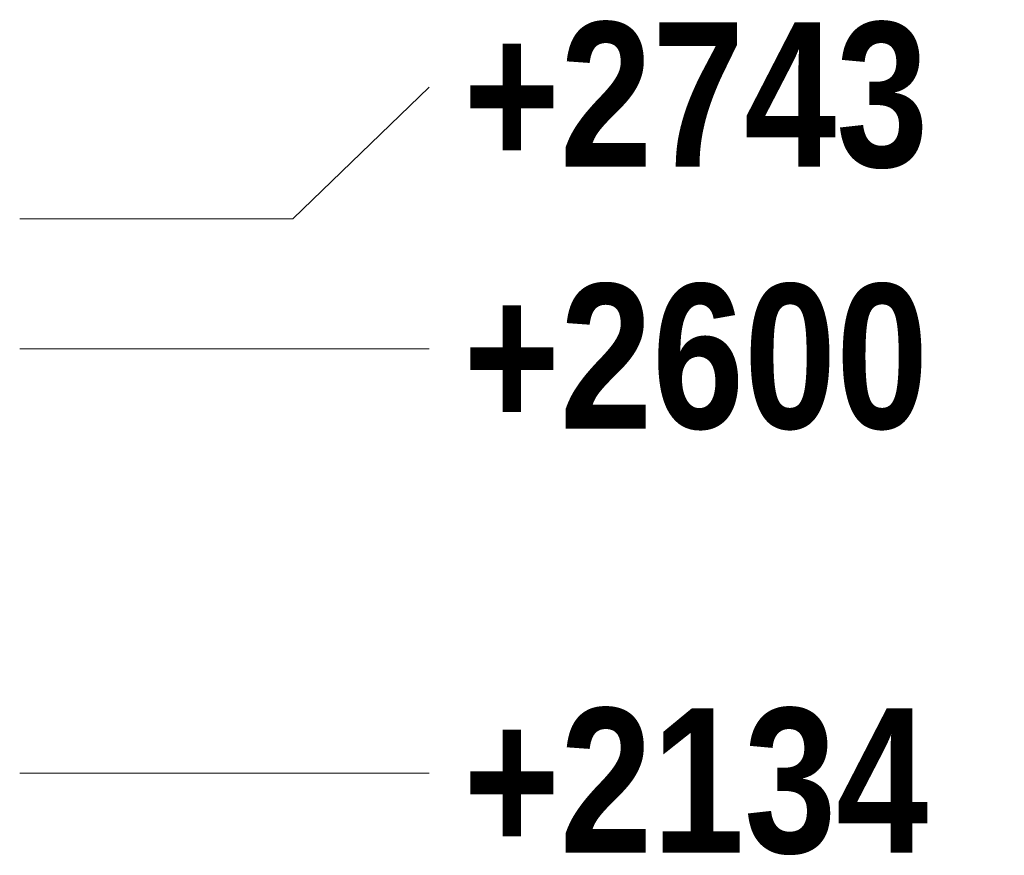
# Model space of a CAD drawing. Header units: millimetres. Extents: x 17 to 413, y 4 to 292.
# Tile 57 of 60: x 290 to 298, y 152 to 159. Entities that reach past the tile are written whole.
import ezdxf

# ---------------------------------------------------------------- set-up
doc = ezdxf.new("R2010")
doc.units = ezdxf.units.MM
doc.layers.add('LINE-STEEL', color=7, linetype='Continuous')
doc.layers.add('TEXT-STEEL', color=7, linetype='Continuous')
doc.styles.add('OpenSansCondensed-Bold', font='OpenSansCondensed-Bold.ttf')

msp = doc.modelspace()

# ---------------------------------------------------------------- linework, layer by layer
at = {"layer": 'LINE-STEEL', "lineweight": 5}
for p, q in [((292.1096, 157.4539), (293.3096, 158.6099)), ((289.7096, 157.4539), (292.1096, 157.4539)), ((289.7096, 156.3099), (292.1096, 156.3099)), ((292.1096, 156.3099), (293.3096, 156.3099)), ((289.7096, 152.5819), (292.1096, 152.5819)), ((292.1096, 152.5819), (293.3096, 152.5819))]:
    msp.add_line(p, q, dxfattribs=at)

# ---------------------------------------------------------------- texts
at = {"layer": 'TEXT-STEEL', "style": 'OpenSansCondensed-Bold'}
for s, p in [('+2743', (293.6096, 157.9099)), ('+2600', (293.6096, 155.6099)), ('+2134', (293.6096, 151.8819))]:
    msp.add_text(s, height=1.27, dxfattribs=at).set_placement(p)

doc.saveas('drawing.dxf')
